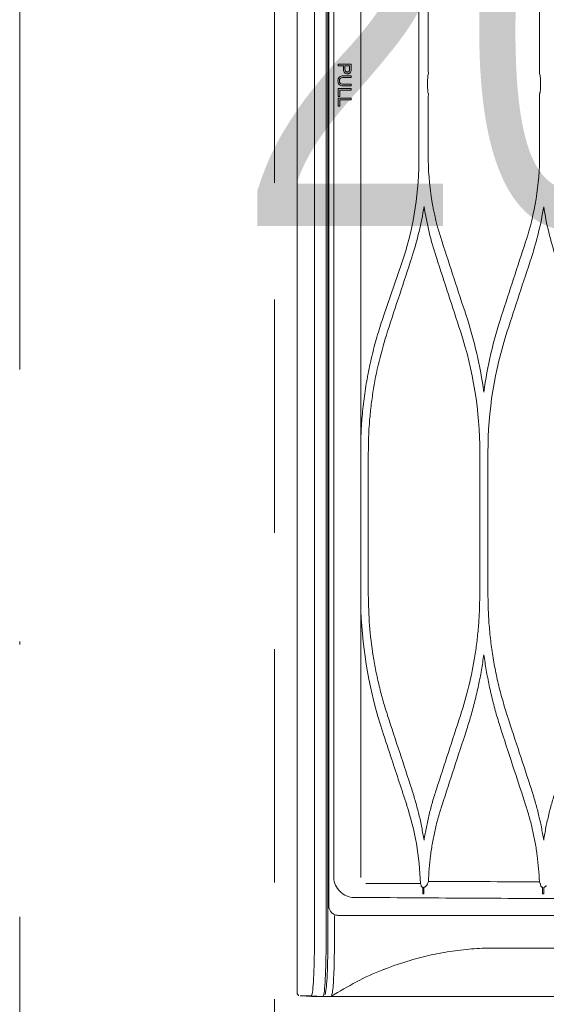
# Model space of a CAD drawing. Header units: inches. Extents: x 67014 to 70164, y -40762 to -35657.
# Tile 41 of 55: x 69158 to 69175, y -39921 to -39889. Entities that reach past the tile are written whole.
import ezdxf

# ---------------------------------------------------------------- set-up
doc = ezdxf.new("R2010")
doc.units = ezdxf.units.IN
doc.header["$MEASUREMENT"] = 0
doc.linetypes.add('DASHDOT', pattern=[1, 0.5, -0.25, 0, -0.25])
doc.linetypes.add('HIDDEN', pattern=[0.375, 0.25, -0.125])
for name, color, linetype, lineweight in [('p--drzwi', 251, 'Continuous', 0), ('p--klimatyzator', 30, 'Continuous', 15), ('p--opis drzwi', 252, 'Continuous', 0), ('p--osie konstr', 7, 'DASHDOT', 15), ('p--podciąg', 7, 'Continuous', 0)]:
    doc.layers.add(name, color=color, linetype=linetype, lineweight=lineweight)
doc.styles.add('STYL-1', font='arial.ttf', dxfattribs={"width": 0.75})

# ---------------------------------------------------------------- blocks, each defined once
blk = doc.blocks.new('drzwi-90-100')
blk.add_arc((10.8, 3.225), 84.153, 359.52334, 90.47666)
blk = doc.blocks.new('A$C66B7A3C4')
at = {"layer": 'p--klimatyzator', "lineweight": 15}
for p, q in [((0.987, 1.56), (0.987, 85.44)), ((1.019, 84.083), (1.019, 2.917)), ((1.18, 3.822), (1.18, 83.178)), ((2.055, 57.477), (2.055, 29.523)), ((0.557, 43.5), (0.557, 1.56)), ((0.932, 1.56), (0.932, 43.5)), ((7.799, 29.651), (7.799, 31.643)), ((1.323, 29.921), (1.323, 29.974)), ((1.739, 29.596), (1.739, 29.542)), ((2.055, 29.443), (2.055, 29.235)), ((7.827, 29.235), (7.827, 29.443)), ((1.323, 28.937), (1.323, 29.19)), ((1.372, 29.137), (1.372, 28.937)), ((1.739, 29.331), (1.739, 29.277)), ((1.739, 29.19), (1.739, 29.137)), ((2.055, 29.154), (2.055, 3.822)), ((1.323, 28.622), (1.323, 28.876)), ((1.372, 28.822), (1.372, 28.622)), ((1.739, 28.876), (1.739, 28.822)), ((7.799, 27.067), (7.799, 29.027)), ((0.987, 26.913), (1.019, 26.913)), ((1.019, 26.809), (0.987, 26.809)), ((3.361, 23.552), (2.782, 21.876)), ((2.782, 21.876), (2.782, 21.874)), ((2.072, 18.395), (2.069, 18.331)), ((5.876, 12.923), (5.876, 17.499)), ((6.139, 17.499), (6.139, 12.923)), ((2.292, 17.395), (2.292, 12.923)), ((2.055, 12.385), (2.056, 12.386)), ((4.078, 3.51), (4.077, 3.302)), ((7.932, 3.51), (7.931, 3.302)), ((0.104, 0.022), (0.47, 0.003)), ((0.829, 0.003), (0.454, 0.022))]:
    blk.add_line(p, q, dxfattribs=at)
for points, knots in [([(0.003, 43.5), (0.003, 42.715), (0.003, 41.93), (0.003, 41.145), (0.003, 40.406), (0.003, 39.667), (0.003, 38.927), (0.003, 38.234), (0.003, 37.541), (0.003, 36.848), (0.003, 36.201), (0.003, 35.554), (0.003, 34.907), (0.003, 34.305), (0.003, 33.704), (0.003, 33.103), (0.003, 32.548), (0.003, 31.993), (0.003, 31.437), (0.003, 30.928), (0.003, 30.419), (0.003, 29.91), (0.003, 29.542), (0.003, 29.174), (0.003, 28.806), (0.003, 28.466), (0.003, 28.127), (0.003, 27.787), (0.003, 27.476), (0.003, 27.165), (0.003, 26.854), (0.003, 26.571), (0.003, 26.289), (0.003, 26.006), (0.003, 25.752), (0.003, 25.497), (0.003, 25.243), (0.003, 25.007), (0.003, 24.771), (0.003, 24.535), (0.003, 24.275), (0.003, 24.016), (0.003, 23.756), (0.003, 23.384), (0.003, 23.013), (0.003, 22.641), (0.003, 22.223), (0.003, 21.805), (0.003, 21.388), (0.003, 20.924), (0.003, 20.46), (0.003, 19.996), (0.003, 19.485), (0.003, 18.975), (0.003, 18.465), (0.003, 17.909), (0.003, 17.353), (0.003, 16.796), (0.003, 16.194), (0.003, 15.591), (0.003, 14.989), (0.003, 14.34), (0.003, 13.692), (0.003, 13.043), (0.003, 12.408), (0.003, 11.773), (0.003, 11.137), (0.003, 10.464), (0.003, 9.79), (0.003, 9.116), (0.003, 8.403), (0.003, 7.69), (0.003, 6.978), (0.003, 6.226), (0.003, 5.475), (0.003, 4.723), (0.003, 3.933), (0.003, 3.143), (0.003, 2.352), (0.003, 1.61), (0.003, 0.868), (0.003, 0.126)], [0, 0, 0, 0, 1, 1, 1, 2, 2, 2, 3, 3, 3, 4, 4, 4, 5, 5, 5, 6, 6, 6, 7, 7, 7, 8, 8, 8, 9, 9, 9, 10, 10, 10, 11, 11, 11, 12, 12, 12, 13, 13, 13, 14, 14, 14, 15, 15, 15, 16, 16, 16, 17, 17, 17, 18, 18, 18, 19, 19, 19, 20, 20, 20, 21, 21, 21, 22, 22, 22, 23, 23, 23, 24, 24, 24, 25, 25, 25, 26, 26, 26, 27, 27, 27, 27]), ([(3.915, 31.898), (3.916, 31.553), (3.916, 31.207), (3.916, 30.862), (3.916, 30.639), (3.916, 30.415), (3.916, 30.192), (3.916, 29.969), (3.916, 29.746), (3.916, 29.523), (3.916, 29.467), (3.916, 29.411), (3.916, 29.355), (3.916, 29.244), (3.916, 29.132), (3.916, 29.021), (3.916, 28.909), (3.916, 28.797), (3.916, 28.686), (3.916, 28.463), (3.916, 28.239), (3.916, 28.016), (3.916, 27.793), (3.916, 27.57), (3.916, 27.347), (3.916, 27.169), (3.916, 26.991), (3.915, 26.813)], [0, 0, 0, 0, 1, 1, 1, 2, 2, 2, 3, 3, 3, 4, 4, 4, 5, 5, 5, 6, 6, 6, 7, 7, 7, 8, 8, 8, 9, 9, 9, 9]), ([(1.735, 29.76), (1.733, 29.746), (1.729, 29.733), (1.722, 29.721), (1.717, 29.712), (1.711, 29.703), (1.703, 29.696), (1.695, 29.689), (1.686, 29.683), (1.676, 29.678), (1.665, 29.672), (1.653, 29.669), (1.64, 29.667), (1.623, 29.664), (1.606, 29.665), (1.589, 29.668), (1.575, 29.671), (1.561, 29.676), (1.549, 29.683), (1.539, 29.689), (1.53, 29.696), (1.522, 29.705), (1.514, 29.714), (1.508, 29.724), (1.504, 29.735), (1.497, 29.753), (1.494, 29.772), (1.493, 29.79), (1.489, 29.834), (1.492, 29.877), (1.492, 29.921)], [0, 0, 0, 0, 1, 1, 1, 2, 2, 2, 3, 3, 3, 4, 4, 4, 5, 5, 5, 6, 6, 6, 7, 7, 7, 8, 8, 8, 9, 9, 9, 10, 10, 10, 10]), ([(1.541, 29.921), (1.541, 29.881), (1.539, 29.841), (1.541, 29.801), (1.542, 29.79), (1.544, 29.78), (1.547, 29.769), (1.549, 29.762), (1.552, 29.755), (1.556, 29.749), (1.56, 29.742), (1.566, 29.737), (1.572, 29.732), (1.578, 29.729), (1.584, 29.726), (1.59, 29.724), (1.6, 29.721), (1.61, 29.72), (1.62, 29.72), (1.63, 29.721), (1.641, 29.723), (1.651, 29.727), (1.658, 29.73), (1.664, 29.735), (1.669, 29.74), (1.675, 29.745), (1.68, 29.751), (1.683, 29.758), (1.684, 29.761), (1.685, 29.764), (1.686, 29.767)], [0, 0, 0, 0, 1, 1, 1, 2, 2, 2, 3, 3, 3, 4, 4, 4, 5, 5, 5, 6, 6, 6, 7, 7, 7, 8, 8, 8, 9, 9, 9, 10, 10, 10, 10]), ([(1.686, 29.767), (1.69, 29.782), (1.69, 29.797), (1.69, 29.812), (1.69, 29.826), (1.69, 29.841), (1.69, 29.856), (1.69, 29.877), (1.69, 29.899), (1.69, 29.921)], [0, 0, 0, 0, 1, 1, 1, 2, 2, 2, 3, 3, 3, 3]), ([(1.739, 29.974), (1.739, 29.955), (1.739, 29.935), (1.739, 29.916), (1.739, 29.897), (1.739, 29.877), (1.739, 29.858), (1.739, 29.825), (1.741, 29.792), (1.735, 29.76)], [0, 0, 0, 0, 1, 1, 1, 2, 2, 2, 3, 3, 3, 3]), ([(1.739, 29.277), (1.652, 29.277), (1.565, 29.274), (1.478, 29.278), (1.434, 29.28), (1.388, 29.287), (1.357, 29.319), (1.326, 29.35), (1.315, 29.395), (1.316, 29.439), (1.316, 29.482), (1.327, 29.529), (1.359, 29.558), (1.391, 29.588), (1.438, 29.594), (1.481, 29.596), (1.567, 29.599), (1.653, 29.596), (1.739, 29.596)], [0, 0, 0, 0, 1, 1, 1, 2, 2, 2, 3, 3, 3, 4, 4, 4, 5, 5, 5, 6, 6, 6, 6]), ([(1.739, 29.542), (1.686, 29.542), (1.633, 29.542), (1.58, 29.542), (1.527, 29.542), (1.472, 29.551), (1.422, 29.534), (1.396, 29.525), (1.377, 29.503), (1.37, 29.477), (1.363, 29.451), (1.363, 29.424), (1.37, 29.398), (1.376, 29.372), (1.395, 29.35), (1.42, 29.341), (1.445, 29.332), (1.472, 29.331), (1.499, 29.331)], [0, 0, 0, 0, 1, 1, 1, 2, 2, 2, 3, 3, 3, 4, 4, 4, 5, 5, 5, 6, 6, 6, 6]), ([(2.055, 29.443), (2.055, 29.466), (2.055, 29.489), (2.055, 29.511), (2.055, 29.515), (2.055, 29.519), (2.055, 29.523)], [0, 0, 0, 0, 1, 1, 1, 2, 2, 2, 2]), ([(4.222, 29.651), (4.219, 29.651), (4.216, 29.646), (4.214, 29.638), (4.212, 29.63), (4.209, 29.617), (4.207, 29.601), (4.205, 29.586), (4.204, 29.567), (4.202, 29.546), (4.201, 29.526), (4.2, 29.503), (4.2, 29.48), (4.2, 29.468), (4.2, 29.455), (4.2, 29.443)], [0, 0, 0, 0, 1, 1, 1, 2, 2, 2, 3, 3, 3, 4, 4, 4, 5, 5, 5, 5]), ([(7.799, 29.651), (7.803, 29.651), (7.806, 29.646), (7.809, 29.637), (7.812, 29.628), (7.815, 29.614), (7.818, 29.597), (7.82, 29.58), (7.823, 29.559), (7.824, 29.536), (7.825, 29.516), (7.826, 29.492), (7.827, 29.469), (7.827, 29.46), (7.827, 29.451), (7.827, 29.443)], [0, 0, 0, 0, 1, 1, 1, 2, 2, 2, 3, 3, 3, 4, 4, 4, 5, 5, 5, 5]), ([(2.055, 29.154), (2.055, 29.176), (2.055, 29.199), (2.055, 29.222), (2.055, 29.226), (2.055, 29.23), (2.055, 29.235)], [0, 0, 0, 0, 1, 1, 1, 2, 2, 2, 2]), ([(4.2, 29.235), (4.2, 29.212), (4.2, 29.189), (4.201, 29.168), (4.201, 29.146), (4.203, 29.126), (4.204, 29.108), (4.205, 29.09), (4.207, 29.074), (4.209, 29.062), (4.211, 29.049), (4.214, 29.039), (4.216, 29.033), (4.218, 29.029), (4.22, 29.027), (4.222, 29.027)], [0, 0, 0, 0, 1, 1, 1, 2, 2, 2, 3, 3, 3, 4, 4, 4, 5, 5, 5, 5]), ([(7.827, 29.235), (7.827, 29.213), (7.827, 29.191), (7.826, 29.17), (7.825, 29.15), (7.823, 29.13), (7.822, 29.113), (7.82, 29.095), (7.818, 29.08), (7.816, 29.067), (7.813, 29.054), (7.811, 29.043), (7.808, 29.036), (7.805, 29.03), (7.802, 29.027), (7.799, 29.027)], [0, 0, 0, 0, 1, 1, 1, 2, 2, 2, 3, 3, 3, 4, 4, 4, 5, 5, 5, 5]), ([(3.688, 23.757), (3.558, 23.362), (3.429, 22.967), (3.3, 22.572), (3.17, 22.177), (3.041, 21.781), (2.911, 21.385)], [0, 0, 0, 0, 1, 1, 1, 2, 2, 2, 2]), ([(2.782, 21.874), (2.749, 21.778), (2.717, 21.682), (2.686, 21.586), (2.62, 21.383), (2.56, 21.177), (2.504, 20.97), (2.476, 20.866), (2.449, 20.762), (2.423, 20.657), (2.398, 20.553), (2.373, 20.447), (2.35, 20.342), (2.327, 20.236), (2.305, 20.13), (2.284, 20.023), (2.274, 19.97), (2.264, 19.917), (2.254, 19.863), (2.216, 19.65), (2.182, 19.435), (2.154, 19.219), (2.14, 19.111), (2.127, 19.003), (2.115, 18.894), (2.104, 18.786), (2.094, 18.677), (2.085, 18.568), (2.08, 18.511), (2.076, 18.453), (2.072, 18.395)], [0, 0, 0, 0, 1, 1, 1, 2, 2, 2, 3, 3, 3, 4, 4, 4, 5, 5, 5, 6, 6, 6, 7, 7, 7, 8, 8, 8, 9, 9, 9, 10, 10, 10, 10]), ([(2.911, 21.385), (2.814, 21.064), (2.717, 20.743), (2.637, 20.417), (2.556, 20.088), (2.492, 19.753), (2.44, 19.417), (2.414, 19.25), (2.391, 19.083), (2.372, 18.915), (2.353, 18.746), (2.337, 18.578), (2.325, 18.409), (2.308, 18.184), (2.298, 17.959), (2.294, 17.733), (2.292, 17.62), (2.292, 17.508), (2.292, 17.395)], [0, 0, 0, 0, 1, 1, 1, 2, 2, 2, 3, 3, 3, 4, 4, 4, 5, 5, 5, 6, 6, 6, 6]), ([(2.292, 12.923), (2.299, 12.593), (2.307, 12.262), (2.331, 11.933), (2.355, 11.605), (2.396, 11.278), (2.448, 10.954), (2.474, 10.789), (2.503, 10.626), (2.536, 10.463), (2.568, 10.301), (2.604, 10.14), (2.643, 9.979), (2.682, 9.82), (2.723, 9.661), (2.768, 9.504), (2.813, 9.347), (2.862, 9.192), (2.911, 9.036)], [0, 0, 0, 0, 1, 1, 1, 2, 2, 2, 3, 3, 3, 4, 4, 4, 5, 5, 5, 6, 6, 6, 6]), ([(5.256, 9.036), (5.351, 9.351), (5.446, 9.665), (5.525, 9.984), (5.604, 10.303), (5.667, 10.626), (5.719, 10.951), (5.745, 11.115), (5.768, 11.278), (5.787, 11.443), (5.807, 11.606), (5.823, 11.771), (5.836, 11.935), (5.85, 12.099), (5.86, 12.264), (5.866, 12.428), (5.872, 12.593), (5.874, 12.758), (5.876, 12.923)], [0, 0, 0, 0, 1, 1, 1, 2, 2, 2, 3, 3, 3, 4, 4, 4, 5, 5, 5, 6, 6, 6, 6]), ([(6.139, 12.923), (6.142, 12.734), (6.144, 12.545), (6.152, 12.356), (6.16, 12.168), (6.173, 11.981), (6.19, 11.794), (6.207, 11.607), (6.228, 11.421), (6.253, 11.235), (6.278, 11.049), (6.308, 10.864), (6.342, 10.68), (6.375, 10.495), (6.413, 10.311), (6.455, 10.128), (6.497, 9.944), (6.543, 9.762), (6.595, 9.58), (6.646, 9.398), (6.703, 9.217), (6.759, 9.036)], [0, 0, 0, 0, 1, 1, 1, 2, 2, 2, 3, 3, 3, 4, 4, 4, 5, 5, 5, 6, 6, 6, 7, 7, 7, 7]), ([(6.007, 10.99), (5.983, 10.824), (5.958, 10.658), (5.93, 10.492), (5.901, 10.327), (5.869, 10.162), (5.834, 9.998), (5.799, 9.833), (5.761, 9.669), (5.72, 9.506), (5.679, 9.342), (5.636, 9.178), (5.589, 9.017), (5.541, 8.854), (5.49, 8.692), (5.439, 8.53)], [0, 0, 0, 0, 1, 1, 1, 2, 2, 2, 3, 3, 3, 4, 4, 4, 5, 5, 5, 5]), ([(6.576, 8.53), (6.525, 8.692), (6.474, 8.854), (6.426, 9.017), (6.379, 9.179), (6.335, 9.342), (6.294, 9.507), (6.254, 9.67), (6.216, 9.834), (6.181, 9.998), (6.146, 10.163), (6.114, 10.327), (6.085, 10.493), (6.057, 10.658), (6.032, 10.824), (6.007, 10.99)], [0, 0, 0, 0, 1, 1, 1, 2, 2, 2, 3, 3, 3, 4, 4, 4, 5, 5, 5, 5]), ([(2.911, 9.036), (3.041, 8.641), (3.17, 8.245), (3.3, 7.849), (3.429, 7.454), (3.558, 7.059), (3.687, 6.664)], [0, 0, 0, 0, 1, 1, 1, 2, 2, 2, 2]), ([(6.759, 9.036), (6.892, 8.63), (7.025, 8.223), (7.158, 7.816), (7.284, 7.432), (7.41, 7.048), (7.536, 6.664)], [0, 0, 0, 0, 1, 1, 1, 2, 2, 2, 2]), ([(7.352, 6.158), (7.23, 6.532), (7.107, 6.906), (6.985, 7.279), (6.849, 7.696), (6.712, 8.113), (6.576, 8.53)], [0, 0, 0, 0, 1, 1, 1, 2, 2, 2, 2]), ([(3.687, 6.664), (3.73, 6.529), (3.773, 6.394), (3.812, 6.258), (3.85, 6.123), (3.886, 5.986), (3.919, 5.85), (3.952, 5.714), (3.982, 5.577), (4.009, 5.44), (4.036, 5.303), (4.06, 5.166), (4.083, 5.028)], [0, 0, 0, 0, 1, 1, 1, 2, 2, 2, 3, 3, 3, 4, 4, 4, 4]), ([(4.083, 5.028), (4.107, 5.167), (4.131, 5.305), (4.158, 5.443), (4.185, 5.581), (4.216, 5.718), (4.249, 5.854), (4.282, 5.99), (4.317, 6.126), (4.356, 6.261), (4.395, 6.396), (4.437, 6.53), (4.48, 6.664)], [0, 0, 0, 0, 1, 1, 1, 2, 2, 2, 3, 3, 3, 4, 4, 4, 4]), ([(7.536, 6.664), (7.578, 6.53), (7.62, 6.396), (7.659, 6.261), (7.698, 6.126), (7.733, 5.991), (7.766, 5.854), (7.799, 5.718), (7.83, 5.582), (7.857, 5.444), (7.884, 5.307), (7.908, 5.169), (7.931, 5.031)], [0, 0, 0, 0, 1, 1, 1, 2, 2, 2, 3, 3, 3, 4, 4, 4, 4]), ([(7.931, 5.031), (7.955, 5.169), (7.978, 5.306), (8.005, 5.443), (8.033, 5.58), (8.063, 5.716), (8.096, 5.852), (8.129, 5.988), (8.164, 6.124), (8.203, 6.259), (8.242, 6.395), (8.285, 6.529), (8.327, 6.664)], [0, 0, 0, 0, 1, 1, 1, 2, 2, 2, 3, 3, 3, 4, 4, 4, 4]), ([(4.662, 6.158), (4.621, 6.025), (4.579, 5.891), (4.541, 5.757), (4.503, 5.623), (4.47, 5.488), (4.439, 5.352), (4.408, 5.216), (4.38, 5.08), (4.356, 4.943), (4.331, 4.806), (4.31, 4.668), (4.292, 4.53), (4.273, 4.392), (4.258, 4.253), (4.247, 4.114), (4.236, 3.974), (4.229, 3.834), (4.222, 3.693)], [0, 0, 0, 0, 1, 1, 1, 2, 2, 2, 3, 3, 3, 4, 4, 4, 5, 5, 5, 6, 6, 6, 6]), ([(7.793, 3.691), (7.786, 3.831), (7.779, 3.972), (7.767, 4.112), (7.756, 4.251), (7.741, 4.39), (7.723, 4.529), (7.705, 4.667), (7.683, 4.805), (7.659, 4.942), (7.634, 5.079), (7.606, 5.215), (7.576, 5.351), (7.545, 5.487), (7.511, 5.622), (7.473, 5.756), (7.436, 5.891), (7.394, 6.024), (7.352, 6.158)], [0, 0, 0, 0, 1, 1, 1, 2, 2, 2, 3, 3, 3, 4, 4, 4, 5, 5, 5, 6, 6, 6, 6]), ([(1.836, 3.185), (1.668, 3.185), (1.503, 3.253), (1.382, 3.372), (1.262, 3.492), (1.18, 3.653), (1.18, 3.822)], [0, 0, 0, 0, 1, 1, 1, 2, 2, 2, 2]), ([(3.969, 3.634), (3.743, 3.634), (3.516, 3.634), (3.286, 3.634), (3.105, 3.634), (2.923, 3.634), (2.738, 3.634), (2.553, 3.633), (2.366, 3.633), (2.208, 3.633)], [0, 0, 0, 0, 1, 1, 1, 2, 2, 2, 3, 3, 3, 3]), ([(3.97, 3.631), (3.971, 3.629), (3.972, 3.628), (3.975, 3.626), (3.976, 3.625), (3.978, 3.625), (3.98, 3.624)], [0, 0, 0, 0, 1, 1, 1, 2, 2, 2, 2]), ([(3.983, 3.614), (3.985, 3.604), (3.986, 3.593), (3.987, 3.582), (3.988, 3.573), (3.989, 3.564), (3.99, 3.555)], [0, 0, 0, 0, 1, 1, 1, 2, 2, 2, 2]), ([(4, 3.535), (3.997, 3.539), (3.994, 3.543), (3.992, 3.547), (3.991, 3.55), (3.991, 3.552), (3.99, 3.555)], [0, 0, 0, 0, 1, 1, 1, 2, 2, 2, 2]), ([(4.021, 3.517), (4.018, 3.52), (4.014, 3.523), (4.011, 3.526), (4.007, 3.529), (4.004, 3.532), (4, 3.535)], [0, 0, 0, 0, 1, 1, 1, 2, 2, 2, 2]), ([(4.043, 3.51), (4.039, 3.51), (4.035, 3.511), (4.031, 3.512), (4.028, 3.513), (4.025, 3.515), (4.023, 3.516), (4.022, 3.517), (4.021, 3.517), (4.021, 3.517)], [0, 0, 0, 0, 1, 1, 1, 2, 2, 2, 3, 3, 3, 3]), ([(4.124, 3.53), (4.119, 3.526), (4.114, 3.522), (4.108, 3.519), (4.103, 3.516), (4.099, 3.514), (4.094, 3.513), (4.09, 3.511), (4.085, 3.511), (4.081, 3.51), (4.08, 3.51), (4.078, 3.509), (4.078, 3.51)], [0, 0, 0, 0, 1, 1, 1, 2, 2, 2, 3, 3, 3, 4, 4, 4, 4]), ([(4.166, 3.568), (4.159, 3.562), (4.153, 3.556), (4.146, 3.55), (4.139, 3.543), (4.131, 3.537), (4.124, 3.53)], [0, 0, 0, 0, 1, 1, 1, 2, 2, 2, 2]), ([(4.193, 3.613), (4.191, 3.605), (4.188, 3.597), (4.183, 3.589), (4.179, 3.582), (4.173, 3.575), (4.166, 3.568)], [0, 0, 0, 0, 1, 1, 1, 2, 2, 2, 2]), ([(7.793, 3.691), (7.185, 3.692), (6.585, 3.692), (5.991, 3.693), (5.397, 3.694), (4.813, 3.694), (4.222, 3.693)], [0, 0, 0, 0, 1, 1, 1, 2, 2, 2, 2]), ([(7.816, 3.633), (7.817, 3.631), (7.819, 3.629), (7.821, 3.628), (7.823, 3.627), (7.824, 3.626), (7.826, 3.625)], [0, 0, 0, 0, 1, 1, 1, 2, 2, 2, 2]), ([(7.83, 3.614), (7.831, 3.605), (7.832, 3.596), (7.833, 3.587), (7.834, 3.578), (7.835, 3.57), (7.836, 3.561)], [0, 0, 0, 0, 1, 1, 1, 2, 2, 2, 2]), ([(7.847, 3.539), (7.843, 3.542), (7.84, 3.547), (7.839, 3.551), (7.837, 3.554), (7.836, 3.558), (7.836, 3.561)], [0, 0, 0, 0, 1, 1, 1, 2, 2, 2, 2]), ([(7.871, 3.519), (7.867, 3.522), (7.863, 3.525), (7.859, 3.529), (7.855, 3.532), (7.851, 3.535), (7.847, 3.539)], [0, 0, 0, 0, 1, 1, 1, 2, 2, 2, 2]), ([(7.894, 3.51), (7.889, 3.51), (7.884, 3.511), (7.88, 3.513), (7.877, 3.514), (7.874, 3.516), (7.871, 3.519)], [0, 0, 0, 0, 1, 1, 1, 2, 2, 2, 2]), ([(7.976, 3.529), (7.971, 3.525), (7.966, 3.521), (7.96, 3.518), (7.956, 3.515), (7.951, 3.513), (7.946, 3.512), (7.942, 3.511), (7.938, 3.51), (7.934, 3.51)], [0, 0, 0, 0, 1, 1, 1, 2, 2, 2, 3, 3, 3, 3]), ([(8.016, 3.565), (8.01, 3.559), (8.003, 3.553), (7.996, 3.547), (7.99, 3.541), (7.983, 3.535), (7.976, 3.529)], [0, 0, 0, 0, 1, 1, 1, 2, 2, 2, 2]), ([(16.615, 3.156), (15.347, 3.156), (14.078, 3.155), (12.818, 3.154), (11.558, 3.153), (10.305, 3.152), (9.074, 3.153), (8.459, 3.154), (7.848, 3.155), (7.243, 3.156), (6.638, 3.157), (6.041, 3.156), (5.448, 3.162), (4.856, 3.167), (4.271, 3.169), (3.674, 3.174), (3.077, 3.178), (2.465, 3.183), (1.836, 3.185)], [0, 0, 0, 0, 1, 1, 1, 2, 2, 2, 3, 3, 3, 4, 4, 4, 5, 5, 5, 6, 6, 6, 6]), ([(1.019, 2.917), (1.019, 2.917), (1.019, 2.917), (1.019, 2.917), (1.019, 2.895), (1.022, 2.872), (1.027, 2.85), (1.028, 2.842), (1.031, 2.834), (1.033, 2.825)], [0, 0, 0, 0, 1, 1, 1, 2, 2, 2, 3, 3, 3, 3]), ([(1.033, 2.825), (1.042, 2.798), (1.055, 2.772), (1.071, 2.749), (1.088, 2.723), (1.109, 2.699), (1.133, 2.679), (1.145, 2.669), (1.158, 2.66), (1.171, 2.652)], [0, 0, 0, 0, 1, 1, 1, 2, 2, 2, 3, 3, 3, 3]), ([(1.171, 2.652), (1.188, 2.642), (1.206, 2.634), (1.224, 2.627), (1.257, 2.616), (1.292, 2.61), (1.327, 2.61)], [0, 0, 0, 0, 1, 1, 1, 2, 2, 2, 2]), ([(1.2, 2.6), (1.2, 2.309), (1.2, 2.017), (1.2, 1.726), (1.2, 1.69), (1.2, 1.653), (1.2, 1.617), (1.2, 1.598), (1.2, 1.579), (1.2, 1.56)], [0, 0, 0, 0, 1, 1, 1, 2, 2, 2, 3, 3, 3, 3]), ([(1.327, 2.61), (1.494, 2.61), (1.666, 2.61), (1.834, 2.61), (2.002, 2.61), (2.169, 2.61), (2.335, 2.61), (2.666, 2.61), (2.993, 2.61), (3.316, 2.61), (3.964, 2.61), (4.601, 2.61), (5.237, 2.61), (5.874, 2.61), (6.511, 2.61), (7.157, 2.61), (7.803, 2.61), (8.456, 2.61), (9.114, 2.61), (10.432, 2.61), (11.769, 2.61), (13.107, 2.61), (14.446, 2.61), (15.789, 2.61), (17.135, 2.61)], [0, 0, 0, 0, 1, 1, 1, 2, 2, 2, 3, 3, 3, 4, 4, 4, 5, 5, 5, 6, 6, 6, 7, 7, 7, 8, 8, 8, 8]), ([(0.557, 1.56), (0.557, 1.156), (0.545, 0.755), (0.527, 0.472), (0.508, 0.189), (0.481, 0.023), (0.454, 0.022)], [0, 0, 0, 0, 1, 1, 1, 2, 2, 2, 2]), ([(0.829, 0.003), (0.856, 0.003), (0.883, 0.171), (0.902, 0.458), (0.921, 0.745), (0.932, 1.148), (0.932, 1.56)], [0, 0, 0, 0, 1, 1, 1, 2, 2, 2, 2]), ([(0.987, 1.56), (0.987, 1.162), (0.976, 0.772), (0.957, 0.495), (0.94, 0.246), (0.916, 0.089), (0.892, 0.06)], [0, 0, 0, 0, 1, 1, 1, 2, 2, 2, 2]), ([(1.2, 1.56), (1.2, 1.543), (1.2, 1.525), (1.199, 1.508), (1.199, 1.435), (1.199, 1.362), (1.198, 1.29), (1.196, 1.147), (1.193, 1.007), (1.189, 0.876), (1.184, 0.745), (1.179, 0.624), (1.172, 0.516), (1.166, 0.408), (1.158, 0.314), (1.15, 0.237), (1.141, 0.16), (1.132, 0.1), (1.122, 0.06), (1.114, 0.027), (1.106, 0.007), (1.097, 0.002)], [0, 0, 0, 0, 1, 1, 1, 2, 2, 2, 3, 3, 3, 4, 4, 4, 5, 5, 5, 6, 6, 6, 7, 7, 7, 7]), ([(6.39, 1.56), (6.158, 1.56), (5.926, 1.552), (5.695, 1.535), (5.463, 1.518), (5.232, 1.493), (5.003, 1.46), (4.773, 1.427), (4.544, 1.386), (4.317, 1.336), (4.09, 1.286), (3.864, 1.229), (3.641, 1.163), (3.359, 1.08), (3.081, 0.984), (2.808, 0.876)], [0, 0, 0, 0, 1, 1, 1, 2, 2, 2, 3, 3, 3, 4, 4, 4, 5, 5, 5, 5]), ([(19.192, 1.56), (18.112, 1.56), (17.032, 1.56), (15.955, 1.56), (14.877, 1.56), (13.802, 1.56), (12.728, 1.56), (11.655, 1.56), (10.581, 1.56), (9.521, 1.56), (8.46, 1.56), (7.417, 1.56), (6.39, 1.56)], [0, 0, 0, 0, 1, 1, 1, 2, 2, 2, 3, 3, 3, 4, 4, 4, 4]), ([(1.097, 0.002), (1.363, 0.171), (1.635, 0.324), (1.912, 0.47), (2.188, 0.616), (2.469, 0.755), (2.763, 0.858), (2.774, 0.862), (2.785, 0.866), (2.797, 0.87)], [0, 0, 0, 0, 1, 1, 1, 2, 2, 2, 3, 3, 3, 3]), ([(0.001, 0.129), (0.001, 0.129), (0.001, 0.129), (0.001, 0.129), (-0.002, 0.116), (0.002, 0.102), (0.007, 0.09), (0.011, 0.08), (0.016, 0.071), (0.022, 0.063), (0.027, 0.056), (0.034, 0.05), (0.04, 0.044), (0.046, 0.04), (0.052, 0.036), (0.059, 0.033)], [0, 0, 0, 0, 1, 1, 1, 2, 2, 2, 3, 3, 3, 4, 4, 4, 5, 5, 5, 5]), ([(1.112, 0), (1.119, 0), (1.125, 0), (1.132, 0), (1.18, 0), (1.232, 0), (1.291, 0), (1.3, 0), (1.308, 0), (1.317, 0), (1.335, 0), (1.353, 0), (1.371, 0), (1.39, 0), (1.409, 0), (1.429, 0), (1.449, 0), (1.47, 0), (1.491, 0), (1.513, 0), (1.535, 0), (1.559, 0), (1.652, 0), (1.76, 0), (1.89, 0), (1.954, 0), (2.025, 0), (2.101, 0), (2.177, 0), (2.259, 0), (2.347, 0), (2.434, 0), (2.528, 0), (2.626, 0), (2.725, 0), (2.83, 0), (2.94, 0), (3.049, 0), (3.165, 0), (3.285, 0), (3.405, 0), (3.531, 0), (3.661, 0), (3.922, 0), (4.203, 0), (4.502, 0), (4.802, 0), (5.12, 0), (5.455, 0), (5.79, 0), (6.141, 0), (6.508, 0), (6.692, 0), (6.879, 0), (7.07, 0), (7.165, 0), (7.262, 0), (7.359, 0), (7.456, 0), (7.554, 0), (7.653, 0), (8.049, 0), (8.458, 0), (8.878, 0), (9.088, 0), (9.301, 0), (9.516, 0), (9.732, 0), (9.949, 0), (10.169, 0), (10.388, 0), (10.609, 0), (10.831, 0), (11.053, 0), (11.276, 0), (11.499, 0), (11.723, 0), (11.947, 0), (12.171, 0), (12.396, 0), (12.621, 0), (12.847, 0), (12.96, 0), (13.073, 0), (13.186, 0), (13.299, 0), (13.412, 0), (13.525, 0), (13.751, 0), (13.978, 0), (14.205, 0), (15.112, 0), (16.024, 0), (16.937, 0), (17.799, 0), (18.662, 0), (19.525, 0)], [0, 0, 0, 0, 1, 1, 1, 2, 2, 2, 3, 3, 3, 4, 4, 4, 5, 5, 5, 6, 6, 6, 7, 7, 7, 8, 8, 8, 9, 9, 9, 10, 10, 10, 11, 11, 11, 12, 12, 12, 13, 13, 13, 14, 14, 14, 15, 15, 15, 16, 16, 16, 17, 17, 17, 18, 18, 18, 19, 19, 19, 20, 20, 20, 21, 21, 21, 22, 22, 22, 23, 23, 23, 24, 24, 24, 25, 25, 25, 26, 26, 26, 27, 27, 27, 28, 28, 28, 29, 29, 29, 30, 30, 30, 31, 31, 31, 32, 32, 32, 32]), ([(19.525, 0.005), (17.913, 0.005), (16.3, 0.005), (14.69, 0.004), (13.885, 0.004), (13.08, 0.004), (12.277, 0.004), (11.473, 0.004), (10.664, 0.004), (9.881, 0.004), (9.097, 0.003), (8.343, 0.003), (7.616, 0.003), (7.253, 0.003), (6.895, 0.003), (6.553, 0.003), (6.211, 0.003), (5.881, 0.003), (5.563, 0.003), (4.928, 0.003), (4.336, 0.003), (3.807, 0.003), (3.278, 0.003), (2.816, 0.003), (2.423, 0.003)], [0, 0, 0, 0, 1, 1, 1, 2, 2, 2, 3, 3, 3, 4, 4, 4, 5, 5, 5, 6, 6, 6, 7, 7, 7, 8, 8, 8, 8]), ([(2.423, 0.003), (2.423, 0.004), (2.426, 0.002), (2.426, 0.003), (2.426, 0.004), (2.428, 0.002), (2.428, 0.003), (2.428, 0.003), (2.429, 0.002), (2.429, 0.003)], [0, 0, 0, 0, 1, 1, 1, 2, 2, 2, 3, 3, 3, 3])]:
    blk.add_open_spline(points, degree=3, knots=knots, dxfattribs=at)
for points in [[(4.215, 31.644), (4.217, 30.979), (4.22, 30.315), (4.222, 29.651)], [(1.323, 29.974), (1.462, 29.974), (1.601, 29.974), (1.739, 29.974)], [(1.492, 29.921), (1.436, 29.921), (1.379, 29.921), (1.323, 29.921)], [(1.69, 29.921), (1.64, 29.921), (1.591, 29.921), (1.541, 29.921)], [(4.2, 29.355), (4.2, 29.384), (4.2, 29.413), (4.2, 29.443)], [(1.323, 29.19), (1.462, 29.19), (1.601, 29.19), (1.739, 29.19)], [(1.739, 29.137), (1.617, 29.137), (1.494, 29.137), (1.372, 29.137)], [(1.499, 29.331), (1.579, 29.331), (1.659, 29.331), (1.739, 29.331)], [(4.2, 29.235), (4.2, 29.275), (4.2, 29.315), (4.2, 29.355)], [(1.372, 28.937), (1.355, 28.937), (1.339, 28.937), (1.323, 28.937)], [(1.323, 28.876), (1.462, 28.876), (1.601, 28.876), (1.739, 28.876)], [(1.739, 28.822), (1.617, 28.822), (1.494, 28.822), (1.372, 28.822)], [(4.222, 29.027), (4.219, 28.373), (4.217, 27.72), (4.215, 27.067)], [(1.372, 28.622), (1.355, 28.622), (1.339, 28.622), (1.323, 28.622)], [(4.662, 24.263), (4.366, 25.167), (4.216, 26.101), (4.215, 27.06)], [(7.799, 27.067), (7.799, 26.107), (7.649, 25.171), (7.352, 24.264)], [(3.915, 26.813), (3.912, 25.691), (3.716, 24.581), (3.361, 23.552)], [(3.703, 23.806), (3.871, 24.327), (3.998, 24.856), (4.083, 25.393)], [(4.083, 25.393), (4.172, 24.839), (4.304, 24.294), (4.48, 23.758)], [(7.536, 23.757), (7.711, 24.293), (7.843, 24.838), (7.931, 25.39)], [(7.931, 25.39), (8.019, 24.838), (8.151, 24.294), (8.327, 23.757)], [(5.439, 21.891), (5.18, 22.682), (4.921, 23.473), (4.662, 24.263)], [(7.352, 24.264), (7.093, 23.472), (6.835, 22.682), (6.576, 21.891)], [(3.703, 23.806), (3.698, 23.79), (3.693, 23.774), (3.688, 23.757)], [(4.48, 23.758), (4.738, 22.967), (4.997, 22.176), (5.256, 21.385)], [(6.759, 21.385), (7.018, 22.175), (7.277, 22.966), (7.536, 23.757)], [(6.007, 19.431), (5.892, 20.266), (5.702, 21.086), (5.439, 21.891)], [(6.576, 21.891), (6.312, 21.085), (6.122, 20.265), (6.007, 19.431)], [(5.256, 21.385), (5.667, 20.129), (5.876, 18.831), (5.876, 17.499)], [(6.139, 17.499), (6.139, 18.831), (6.348, 20.128), (6.759, 21.385)], [(2.055, 18.024), (2.058, 18.126), (2.063, 18.228), (2.069, 18.331)], [(2.055, 12.398), (2.104, 11.084), (2.338, 9.781), (2.746, 8.536)], [(4.48, 6.664), (4.738, 7.455), (4.997, 8.245), (5.256, 9.036)], [(2.746, 8.536), (2.846, 8.231), (2.946, 7.927), (3.046, 7.623)], [(5.439, 8.53), (5.18, 7.74), (4.921, 6.949), (4.662, 6.158)], [(3.046, 7.623), (3.206, 7.136), (3.365, 6.65), (3.525, 6.164)], [(3.969, 3.634), (3.942, 4.501), (3.793, 5.344), (3.524, 6.164)], [(3.97, 3.631), (3.97, 3.632), (3.969, 3.633), (3.969, 3.634)], [(3.983, 3.614), (3.982, 3.617), (3.981, 3.621), (3.98, 3.624)], [(4.042, 3.302), (4.042, 3.372), (4.042, 3.441), (4.043, 3.51)], [(4.222, 3.693), (4.212, 3.667), (4.202, 3.64), (4.193, 3.614)], [(7.816, 3.633), (7.808, 3.652), (7.801, 3.672), (7.793, 3.691)], [(7.83, 3.614), (7.829, 3.618), (7.828, 3.622), (7.826, 3.625)], [(7.895, 3.302), (7.894, 3.371), (7.895, 3.441), (7.896, 3.51)], [(4.077, 3.302), (4.066, 3.302), (4.054, 3.302), (4.042, 3.302)], [(7.931, 3.302), (7.919, 3.302), (7.907, 3.302), (7.895, 3.302)], [(0.454, 0.022), (0.272, 0.023), (0.111, 0.022), (0.1, 0.022)], [(0.467, 0.003), (0.467, 0.003), (0.643, 0.003), (0.829, 0.003)], [(0.988, 0), (0.932, 0), (0.876, 0), (0.826, 0)], [(1.093, 0.003), (0.988, 0.003), (0.902, 0.003), (0.827, 0.003)], [(1.092, 0), (1.058, 0), (1.023, 0), (0.988, 0)]]:
    blk.add_open_spline(points, degree=3, dxfattribs=at)

msp = doc.modelspace()

# ---------------------------------------------------------------- linework, layer by layer
at = {"layer": 'p--osie konstr', "linetype": 'DASHDOT', "ltscale": 35}
msp.add_line((69158.173, -40040.511), (69158.173, -39457.311), dxfattribs=at)
at = {"layer": 'p--podciąg', "linetype": 'HIDDEN', "ltscale": 30}
msp.add_line((69166.373, -39927.861), (69166.373, -39827.861), dxfattribs=at)

# ---------------------------------------------------------------- block references
at = {"layer": 'p--drzwi', "rotation": 270}
msp.add_blockref('drzwi-90-100', (69158.423, -39827.861), dxfattribs=at)
at = {"layer": 'p--klimatyzator', "color": 2, "linetype": 'Continuous', "lineweight": 60}
msp.add_blockref('A$C66B7A3C4', (69167.094, -39920.273), dxfattribs=at)

# ---------------------------------------------------------------- texts
at = {"layer": 'p--opis drzwi', "insert": (69165.159, -39862.16), "char_height": 12.5, "width": 17.2395, "attachment_point": 1, "style": 'STYL-1'}
msp.add_mtext('90\\P200', dxfattribs=at)

doc.saveas('drawing.dxf')
